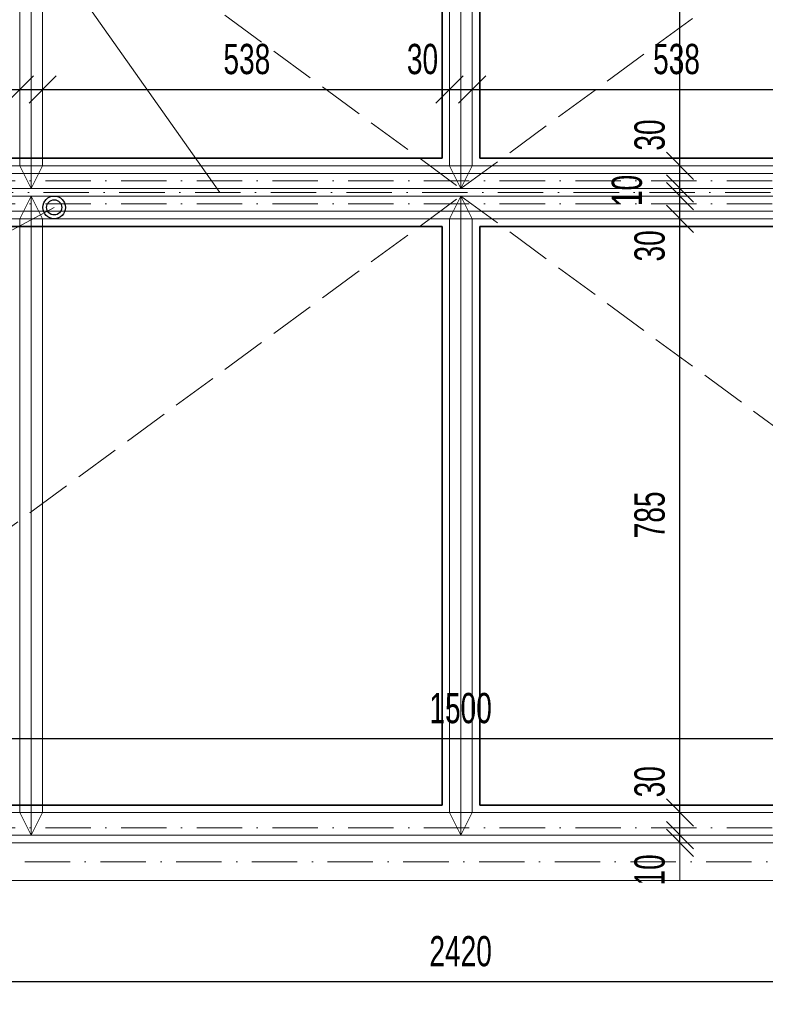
# Model space of a CAD drawing. Header units: millimetres. Extents: x 343 to 29776, y -61286 to -49226.
# Tile 9 of 19: x 2566 to 3552, y -52904 to -51602. Entities that reach past the tile are written whole.
import ezdxf

# ---------------------------------------------------------------- set-up
doc = ezdxf.new("R2010")
doc.units = ezdxf.units.MM
doc.header["$PDMODE"] = 65
doc.linetypes.add('Carkovana 2x_1', pattern=[80, 60, -20])
doc.linetypes.add('Cerchovana_1', pattern=[100, 60, -20, 0, -20])
doc.layers.add('XR$1$VÝKRES (Z5) - REV. DVÍŘKA_1', color=7, linetype='Continuous', lineweight=25)
doc.styles.add('ARIALNARROW', font='ARIALN.TTF')
doc.dimstyles.new('DIMSTYLE_11', dxfattribs={"dimtxt": 40, "dimasz": 60, "dimexe": 0, "dimexo": 0, "dimgap": 20, "dimtad": 2, "dimdec": 0, "dimrnd": 1, "dimzin": 12, "dimdsep": 46, "dimtxsty": 'ARIALNARROW', "dimblk1": 'ALL_ML_STRICH', "dimblk2": 'ALL_ML_STRICH', "dimsah": 1, "dimcen": 0, "dimclrd": 6, "dimclre": 6, "dimclrt": 6, "dimadec": 0, "dimazin": 0, "dimtfac": 1, "dimtdec": 0, "dimtix": 1, "dimtmove": 2, "dimatfit": 3, "dimfxl": 0, "dimtvp": 1.2, "dimtzin": 0, "dimlwd": 0, "dimlwe": 13, "dimarcsym": 0})
doc.dimstyles.new('DIMSTYLE_13', dxfattribs={"dimtxt": 40, "dimasz": 60, "dimexe": 0, "dimexo": 0, "dimgap": 20, "dimtad": 2, "dimdec": 0, "dimrnd": 1, "dimzin": 12, "dimdsep": 46, "dimtxsty": 'ARIALNARROW', "dimblk1": 'ALL_ML_STRICH', "dimblk2": 'ALL_ML_STRICH', "dimsah": 1, "dimcen": 0, "dimclrd": 6, "dimclre": 6, "dimclrt": 6, "dimadec": 0, "dimazin": 0, "dimtfac": 1, "dimtdec": 0, "dimtix": 1, "dimtmove": 2, "dimatfit": 3, "dimfxl": 0, "dimtzin": 0, "dimlwd": 0, "dimlwe": 13, "dimarcsym": 0})

# ---------------------------------------------------------------- blocks, each defined once
blk = doc.blocks.new('KOMPLEXNÍ OBJEKT_17')
at = {"layer": 'XR$1$VÝKRES (Z5) - REV. DVÍŘKA_1', "color": 5, "linetype": 'Continuous', "lineweight": 13}
for p, q in [((2029.5, -51795.2), (4269.5, -51795.2)), ((4299.5, -51825.2), (1999.5, -51825.2))]:
    blk.add_line(p, q, dxfattribs=at)
at = {"layer": 'XR$1$VÝKRES (Z5) - REV. DVÍŘKA_1', "color": 5, "linetype": 'Cerchovana_1', "lineweight": 13}
blk.add_line((1999.5, -51815.2), (4299.5, -51815.2), dxfattribs=at)
blk = doc.blocks.new('KOMPLEXNÍ OBJEKT_18')
at = {"layer": 'XR$1$VÝKRES (Z5) - REV. DVÍŘKA_1', "color": 5, "linetype": 'Continuous', "lineweight": 13}
for p, q in [((4299.5, -51835.2), (1999.5, -51835.2)), ((2029.5, -51865.2), (4269.5, -51865.2))]:
    blk.add_line(p, q, dxfattribs=at)
at = {"layer": 'XR$1$VÝKRES (Z5) - REV. DVÍŘKA_1', "color": 5, "linetype": 'Cerchovana_1', "lineweight": 13}
blk.add_line((1999.5, -51845.2), (4299.5, -51845.2), dxfattribs=at)
blk = doc.blocks.new('KOMPLEXNÍ OBJEKT_20')
at = {"layer": 'XR$1$VÝKRES (Z5) - REV. DVÍŘKA_1', "color": 204, "linetype": 'Continuous', "lineweight": 13}
for p, q in [((4359.5, -51805.2), (1939.5, -51805.2)), ((1939.5, -51855.2), (4359.5, -51855.2))]:
    blk.add_line(p, q, dxfattribs=at)
at = {"layer": 'XR$1$VÝKRES (Z5) - REV. DVÍŘKA_1', "color": 204, "linetype": 'Cerchovana_1', "lineweight": 13}
blk.add_line((4359.5, -51830.2), (1939.5, -51830.2), dxfattribs=at)
blk = doc.blocks.new('KOMPLEXNÍ OBJEKT_25')
at = {"layer": 'XR$1$VÝKRES (Z5) - REV. DVÍŘKA_1', "color": 5, "linetype": 'Continuous', "lineweight": 13}
for p, q in [((2566.5, -51010.2), (2581.5, -50980.2)), ((2581.5, -50980.2), (2581.5, -51825.2)), ((2581.5, -50980.2), (2596.5, -51010.2)), ((2566.5, -51010.2), (2566.5, -51795.2)), ((2596.5, -51010.2), (2596.5, -51795.2)), ((2596.5, -51795.2), (2566.5, -51795.2)), ((2581.5, -51825.2), (2566.5, -51795.2)), ((2581.5, -51825.2), (2596.5, -51795.2))]:
    blk.add_line(p, q, dxfattribs=at)
blk = doc.blocks.new('KOMPLEXNÍ OBJEKT_26')
at = {"layer": 'XR$1$VÝKRES (Z5) - REV. DVÍŘKA_1', "color": 5, "linetype": 'Continuous', "lineweight": 13}
for p, q in [((3134.5, -51010.2), (3149.5, -50980.2)), ((3149.5, -50980.2), (3149.5, -51825.2)), ((3149.5, -50980.2), (3164.5, -51010.2)), ((3134.5, -51010.2), (3134.5, -51795.2)), ((3164.5, -51010.2), (3164.5, -51795.2)), ((3164.5, -51795.2), (3134.5, -51795.2)), ((3149.5, -51825.2), (3134.5, -51795.2)), ((3149.5, -51825.2), (3164.5, -51795.2))]:
    blk.add_line(p, q, dxfattribs=at)
blk = doc.blocks.new('KOMPLEXNÍ OBJEKT_29')
at = {"layer": 'XR$1$VÝKRES (Z5) - REV. DVÍŘKA_1', "color": 5, "linetype": 'Continuous', "lineweight": 13}
for p, q in [((2029.5, -52650.2), (4269.5, -52650.2)), ((4299.5, -52680.2), (1999.5, -52680.2))]:
    blk.add_line(p, q, dxfattribs=at)
at = {"layer": 'XR$1$VÝKRES (Z5) - REV. DVÍŘKA_1', "color": 5, "linetype": 'Cerchovana_1', "lineweight": 13}
blk.add_line((1999.5, -52670.2), (4299.5, -52670.2), dxfattribs=at)
blk = doc.blocks.new('KOMPLEXNÍ OBJEKT_30')
at = {"layer": 'XR$1$VÝKRES (Z5) - REV. DVÍŘKA_1', "color": 1, "linetype": 'Continuous', "lineweight": 13}
for p, q in [((1989.5, -52690.2), (4309.5, -52690.2)), ((4359.5, -52740.2), (1939.5, -52740.2))]:
    blk.add_line(p, q, dxfattribs=at)
at = {"layer": 'XR$1$VÝKRES (Z5) - REV. DVÍŘKA_1', "color": 1, "linetype": 'Cerchovana_1', "lineweight": 13}
blk.add_line((4334.5, -52715.2), (1964.5, -52715.2), dxfattribs=at)
blk = doc.blocks.new('KOMPLEXNÍ OBJEKT_32')
at = {"layer": 'XR$1$VÝKRES (Z5) - REV. DVÍŘKA_1', "color": 5, "linetype": 'Continuous', "lineweight": 13}
for p, q in [((2581.5, -51835.2), (2566.5, -51865.2)), ((2581.5, -51835.2), (2596.5, -51865.2)), ((2581.5, -52680.2), (2581.5, -51835.2)), ((2596.5, -51865.2), (2566.5, -51865.2)), ((2566.5, -52650.2), (2566.5, -51865.2)), ((2596.5, -52650.2), (2596.5, -51865.2)), ((2566.5, -52650.2), (2581.5, -52680.2)), ((2581.5, -52680.2), (2596.5, -52650.2))]:
    blk.add_line(p, q, dxfattribs=at)
blk = doc.blocks.new('KOMPLEXNÍ OBJEKT_33')
at = {"layer": 'XR$1$VÝKRES (Z5) - REV. DVÍŘKA_1', "color": 5, "linetype": 'Continuous', "lineweight": 13}
for p, q in [((3149.5, -51835.2), (3134.5, -51865.2)), ((3149.5, -51835.2), (3164.5, -51865.2)), ((3149.5, -52680.2), (3149.5, -51835.2)), ((3164.5, -51865.2), (3134.5, -51865.2)), ((3134.5, -52650.2), (3134.5, -51865.2)), ((3164.5, -52650.2), (3164.5, -51865.2)), ((3134.5, -52650.2), (3149.5, -52680.2)), ((3149.5, -52680.2), (3164.5, -52650.2))]:
    blk.add_line(p, q, dxfattribs=at)
blk = doc.blocks.new('ALL_ML_STRICH')
at = {"color": 0, "linetype": 'ByBlock', "lineweight": -2}
for p, q in [((0, -0.5), (0, 0.5)), ((-0.3, -0.3), (0.3, 0.3)), ((-1, 0), (0.5, 0))]:
    blk.add_line(p, q, dxfattribs=at)
blk = doc.blocks.new('*D115')
at = {"layer": 'DEFPOINTS', "color": 6, "linetype": 'Continuous', "lineweight": 13}
for p in [(1939.5, -52740.2), (4359.5, -52740.2), (1939.5, -52873.7)]:
    blk.add_point(p, dxfattribs=at)
at = {"layer": 'XR$1$VÝKRES (Z5) - REV. DVÍŘKA_1', "color": 6, "linetype": 'Continuous', "lineweight": -2}
for p, q in [((1939.5, -52790.4), (1939.5, -52873.7)), ((4359.5, -52790.4), (4359.5, -52873.7)), ((1939.5, -52873.7), (4359.5, -52873.7))]:
    blk.add_line(p, q, dxfattribs=at)
at = {"layer": 'XR$1$VÝKRES (Z5) - REV. DVÍŘKA_1', "color": 6, "linetype": 'Continuous', "lineweight": 13, "xscale": 60, "yscale": 60, "zscale": 60, "rotation": 180}
blk.add_blockref('ALL_ML_STRICH', (1939.5, -52873.7), dxfattribs=at)
at = {"layer": 'XR$1$VÝKRES (Z5) - REV. DVÍŘKA_1', "color": 6, "linetype": 'Continuous', "lineweight": 13, "xscale": 60, "yscale": 60, "zscale": 60}
blk.add_blockref('ALL_ML_STRICH', (4359.5, -52873.7), dxfattribs=at)
at = {"layer": 'XR$1$VÝKRES (Z5) - REV. DVÍŘKA_1', "color": 6, "linetype": 'Continuous', "lineweight": 13, "insert": (3149.1, -52833.7), "char_height": 40, "width": 129.829, "attachment_point": 5, "style": 'ARIALNARROW'}
blk.add_mtext('\\W0.81;\\A1;{2420}', dxfattribs=at)
blk = doc.blocks.new('*D124')
at = {"layer": 'DEFPOINTS', "color": 6, "linetype": 'Continuous', "lineweight": 13}
for p in [(3438.9, -52680.2), (3438.9, -52690.2), (3439.1, -52690.2)]:
    blk.add_point(p, dxfattribs=at)
at = {"layer": 'XR$1$VÝKRES (Z5) - REV. DVÍŘKA_1', "color": 6, "linetype": 'Continuous', "lineweight": -2}
for p, q in [((3439.1, -52680.2), (3439.1, -52680.2)), ((3439.1, -52690.2), (3439.1, -52680.2)), ((3439.1, -52690.2), (3439.1, -52690.2))]:
    blk.add_line(p, q, dxfattribs=at)
at = {"layer": 'XR$1$VÝKRES (Z5) - REV. DVÍŘKA_1', "color": 6, "linetype": 'Continuous', "lineweight": 13, "xscale": 60, "yscale": 60, "zscale": 60}
for p, rotation in [((3439.1, -52690.2), 270), ((3439.1, -52680.2), 90)]:
    blk.add_blockref('ALL_ML_STRICH', p, dxfattribs=dict(at, rotation=rotation))
at = {"layer": 'XR$1$VÝKRES (Z5) - REV. DVÍŘKA_1', "color": 6, "linetype": 'Continuous', "lineweight": 13, "insert": (3399.1, -52726), "char_height": 40, "width": 64.914, "attachment_point": 5, "rotation": 90, "style": 'ARIALNARROW'}
blk.add_mtext('\\W0.81;\\A1;{10}', dxfattribs=at)
blk = doc.blocks.new('*D125')
at = {"layer": 'DEFPOINTS', "color": 6, "linetype": 'Continuous', "lineweight": 13}
for p in [(3440.8, -52650.2), (3438.9, -52680.2), (3439.1, -52680.2)]:
    blk.add_point(p, dxfattribs=at)
at = {"layer": 'XR$1$VÝKRES (Z5) - REV. DVÍŘKA_1', "color": 6, "linetype": 'Continuous', "lineweight": -2}
for p, q in [((3439.1, -52650.2), (3439.1, -52650.2)), ((3439.1, -52680.2), (3439.1, -52650.2)), ((3439.1, -52680.2), (3439.1, -52680.2))]:
    blk.add_line(p, q, dxfattribs=at)
at = {"layer": 'XR$1$VÝKRES (Z5) - REV. DVÍŘKA_1', "color": 6, "linetype": 'Continuous', "lineweight": 13, "xscale": 60, "yscale": 60, "zscale": 60}
for p, rotation in [((3439.1, -52680.2), 270), ((3439.1, -52650.2), 90)]:
    blk.add_blockref('ALL_ML_STRICH', p, dxfattribs=dict(at, rotation=rotation))
at = {"layer": 'XR$1$VÝKRES (Z5) - REV. DVÍŘKA_1', "color": 6, "linetype": 'Continuous', "lineweight": 13, "insert": (3399.1, -52609.4), "char_height": 40, "width": 64.914, "attachment_point": 5, "rotation": 90, "style": 'ARIALNARROW'}
blk.add_mtext('\\W0.81;\\A1;{30}', dxfattribs=at)
blk = doc.blocks.new('*D126')
at = {"layer": 'DEFPOINTS', "color": 6, "linetype": 'Continuous', "lineweight": 13}
for p in [(3466.3, -51865.2), (3439.1, -52650.2), (3440.8, -52650.2)]:
    blk.add_point(p, dxfattribs=at)
at = {"layer": 'XR$1$VÝKRES (Z5) - REV. DVÍŘKA_1', "color": 6, "linetype": 'Continuous', "lineweight": -2}
for p, q in [((3439.1, -51865.2), (3439.1, -51865.2)), ((3439.1, -52650.2), (3439.1, -51865.2)), ((3439.1, -52650.2), (3439.1, -52650.2))]:
    blk.add_line(p, q, dxfattribs=at)
at = {"layer": 'XR$1$VÝKRES (Z5) - REV. DVÍŘKA_1', "color": 6, "linetype": 'Continuous', "lineweight": 13, "xscale": 60, "yscale": 60, "zscale": 60}
for p, rotation in [((3439.1, -51865.2), 90), ((3439.1, -52650.2), 270)]:
    blk.add_blockref('ALL_ML_STRICH', p, dxfattribs=dict(at, rotation=rotation))
at = {"layer": 'XR$1$VÝKRES (Z5) - REV. DVÍŘKA_1', "color": 6, "linetype": 'Continuous', "lineweight": 13, "insert": (3399.1, -52256.6), "char_height": 40, "width": 97.371, "attachment_point": 5, "rotation": 90, "style": 'ARIALNARROW'}
blk.add_mtext('\\W0.81;\\A1;{785}', dxfattribs=at)
blk = doc.blocks.new('*D127')
at = {"layer": 'DEFPOINTS', "color": 6, "linetype": 'Continuous', "lineweight": 13}
for p in [(3466.3, -51835.2), (3439.1, -51865.2), (3466.3, -51865.2)]:
    blk.add_point(p, dxfattribs=at)
at = {"layer": 'XR$1$VÝKRES (Z5) - REV. DVÍŘKA_1', "color": 6, "linetype": 'Continuous', "lineweight": -2}
for p, q in [((3439.1, -51835.2), (3439.1, -51835.2)), ((3439.1, -51865.2), (3439.1, -51835.2)), ((3439.1, -51865.2), (3439.1, -51865.2))]:
    blk.add_line(p, q, dxfattribs=at)
at = {"layer": 'XR$1$VÝKRES (Z5) - REV. DVÍŘKA_1', "color": 6, "linetype": 'Continuous', "lineweight": 13, "xscale": 60, "yscale": 60, "zscale": 60}
for p, rotation in [((3439.1, -51865.2), 270), ((3439.1, -51835.2), 90)]:
    blk.add_blockref('ALL_ML_STRICH', p, dxfattribs=dict(at, rotation=rotation))
at = {"layer": 'XR$1$VÝKRES (Z5) - REV. DVÍŘKA_1', "color": 6, "linetype": 'Continuous', "lineweight": 13, "insert": (3399.1, -51901), "char_height": 40, "width": 64.914, "attachment_point": 5, "rotation": 90, "style": 'ARIALNARROW'}
blk.add_mtext('\\W0.81;\\A1;{30}', dxfattribs=at)
blk = doc.blocks.new('*D128')
at = {"layer": 'DEFPOINTS', "color": 6, "linetype": 'Continuous', "lineweight": 13}
for p in [(3466.3, -51825.2), (3439.1, -51835.2), (3466.3, -51835.2)]:
    blk.add_point(p, dxfattribs=at)
at = {"layer": 'XR$1$VÝKRES (Z5) - REV. DVÍŘKA_1', "color": 6, "linetype": 'Continuous', "lineweight": -2}
for p, q in [((3439.1, -51825.2), (3439.1, -51825.2)), ((3439.1, -51835.2), (3439.1, -51825.2)), ((3439.1, -51835.2), (3439.1, -51835.2))]:
    blk.add_line(p, q, dxfattribs=at)
at = {"layer": 'XR$1$VÝKRES (Z5) - REV. DVÍŘKA_1', "color": 6, "linetype": 'Continuous', "lineweight": 13, "xscale": 60, "yscale": 60, "zscale": 60}
for p, rotation in [((3439.1, -51835.2), 270), ((3439.1, -51825.2), 90)]:
    blk.add_blockref('ALL_ML_STRICH', p, dxfattribs=dict(at, rotation=rotation))
at = {"layer": 'XR$1$VÝKRES (Z5) - REV. DVÍŘKA_1', "color": 6, "linetype": 'Continuous', "lineweight": 13, "insert": (3369.1, -51827.7), "char_height": 40, "width": 64.914, "attachment_point": 5, "rotation": 90, "style": 'ARIALNARROW'}
blk.add_mtext('\\W0.81;\\A1;{10}', dxfattribs=at)
blk = doc.blocks.new('*D129')
at = {"layer": 'DEFPOINTS', "color": 6, "linetype": 'Continuous', "lineweight": 13}
for p in [(3463.6, -51795.2), (3439.1, -51825.2), (3466.3, -51825.2)]:
    blk.add_point(p, dxfattribs=at)
at = {"layer": 'XR$1$VÝKRES (Z5) - REV. DVÍŘKA_1', "color": 6, "linetype": 'Continuous', "lineweight": -2}
for p, q in [((3439.1, -51795.2), (3439.1, -51795.2)), ((3439.1, -51825.2), (3439.1, -51795.2)), ((3439.1, -51825.2), (3439.1, -51825.2))]:
    blk.add_line(p, q, dxfattribs=at)
at = {"layer": 'XR$1$VÝKRES (Z5) - REV. DVÍŘKA_1', "color": 6, "linetype": 'Continuous', "lineweight": 13, "xscale": 60, "yscale": 60, "zscale": 60}
for p, rotation in [((3439.1, -51825.2), 270), ((3439.1, -51795.2), 90)]:
    blk.add_blockref('ALL_ML_STRICH', p, dxfattribs=dict(at, rotation=rotation))
at = {"layer": 'XR$1$VÝKRES (Z5) - REV. DVÍŘKA_1', "color": 6, "linetype": 'Continuous', "lineweight": 13, "insert": (3399.1, -51754.4), "char_height": 40, "width": 64.914, "attachment_point": 5, "rotation": 90, "style": 'ARIALNARROW'}
blk.add_mtext('\\W0.81;\\A1;{30}', dxfattribs=at)
blk = doc.blocks.new('*D130')
at = {"layer": 'DEFPOINTS', "color": 6, "linetype": 'Continuous', "lineweight": 13}
for p in [(3550.9, -51010.2), (3439.1, -51795.2), (3463.6, -51795.2)]:
    blk.add_point(p, dxfattribs=at)
at = {"layer": 'XR$1$VÝKRES (Z5) - REV. DVÍŘKA_1', "color": 6, "linetype": 'Continuous', "lineweight": -2}
for p, q in [((3439.1, -51010.2), (3439.1, -51010.2)), ((3439.1, -51795.2), (3439.1, -51010.2)), ((3439.1, -51795.2), (3439.1, -51795.2))]:
    blk.add_line(p, q, dxfattribs=at)
at = {"layer": 'XR$1$VÝKRES (Z5) - REV. DVÍŘKA_1', "color": 6, "linetype": 'Continuous', "lineweight": 13, "xscale": 60, "yscale": 60, "zscale": 60}
for p, rotation in [((3439.1, -51010.2), 90), ((3439.1, -51795.2), 270)]:
    blk.add_blockref('ALL_ML_STRICH', p, dxfattribs=dict(at, rotation=rotation))
at = {"layer": 'XR$1$VÝKRES (Z5) - REV. DVÍŘKA_1', "color": 6, "linetype": 'Continuous', "lineweight": 13, "insert": (3399.1, -51401.6), "char_height": 40, "width": 97.371, "attachment_point": 5, "rotation": 90, "style": 'ARIALNARROW'}
blk.add_mtext('\\W0.81;\\A1;{785}', dxfattribs=at)
blk = doc.blocks.new('*D139')
at = {"layer": 'DEFPOINTS', "color": 6, "linetype": 'Continuous', "lineweight": 13}
for p in [(2029.5, -51694.2), (2029.5, -52131.9), (2566.5, -52160.4)]:
    blk.add_point(p, dxfattribs=at)
at = {"layer": 'XR$1$VÝKRES (Z5) - REV. DVÍŘKA_1', "color": 6, "linetype": 'Continuous', "lineweight": -2}
for p, q in [((2029.5, -51694.2), (2029.5, -51694.2)), ((2029.5, -51694.2), (2566.5, -51694.2)), ((2566.5, -51694.2), (2566.5, -51694.2))]:
    blk.add_line(p, q, dxfattribs=at)
at = {"layer": 'XR$1$VÝKRES (Z5) - REV. DVÍŘKA_1', "color": 6, "linetype": 'Continuous', "lineweight": 13, "xscale": 60, "yscale": 60, "zscale": 60, "rotation": 180}
blk.add_blockref('ALL_ML_STRICH', (2029.5, -51694.2), dxfattribs=at)
at = {"layer": 'XR$1$VÝKRES (Z5) - REV. DVÍŘKA_1', "color": 6, "linetype": 'Continuous', "lineweight": 13, "xscale": 60, "yscale": 60, "zscale": 60}
blk.add_blockref('ALL_ML_STRICH', (2566.5, -51694.2), dxfattribs=at)
at = {"layer": 'XR$1$VÝKRES (Z5) - REV. DVÍŘKA_1', "color": 6, "linetype": 'Continuous', "lineweight": 13, "insert": (2299, -51654.2), "char_height": 40, "width": 97.371, "attachment_point": 5, "style": 'ARIALNARROW'}
blk.add_mtext('\\W0.81;\\A1;{537}', dxfattribs=at)
blk = doc.blocks.new('*D140')
at = {"layer": 'DEFPOINTS', "color": 6, "linetype": 'Continuous', "lineweight": 13}
for p in [(2566.5, -51694.2), (2596.5, -52154.9), (2566.5, -52160.4)]:
    blk.add_point(p, dxfattribs=at)
at = {"layer": 'XR$1$VÝKRES (Z5) - REV. DVÍŘKA_1', "color": 6, "linetype": 'Continuous', "lineweight": -2}
for p, q in [((2566.5, -51694.2), (2566.5, -51694.2)), ((2566.5, -51694.2), (2596.5, -51694.2)), ((2596.5, -51694.2), (2596.5, -51694.2))]:
    blk.add_line(p, q, dxfattribs=at)
at = {"layer": 'XR$1$VÝKRES (Z5) - REV. DVÍŘKA_1', "color": 6, "linetype": 'Continuous', "lineweight": 13, "xscale": 60, "yscale": 60, "zscale": 60, "rotation": 180}
blk.add_blockref('ALL_ML_STRICH', (2566.5, -51694.2), dxfattribs=at)
at = {"layer": 'XR$1$VÝKRES (Z5) - REV. DVÍŘKA_1', "color": 6, "linetype": 'Continuous', "lineweight": 13, "xscale": 60, "yscale": 60, "zscale": 60}
blk.add_blockref('ALL_ML_STRICH', (2596.5, -51694.2), dxfattribs=at)
at = {"layer": 'XR$1$VÝKRES (Z5) - REV. DVÍŘKA_1', "color": 6, "linetype": 'Continuous', "lineweight": 13, "insert": (2530.6, -51654.2), "char_height": 40, "width": 64.914, "attachment_point": 5, "style": 'ARIALNARROW'}
blk.add_mtext('\\W0.81;\\A1;{30}', dxfattribs=at)
blk = doc.blocks.new('*D141')
at = {"layer": 'DEFPOINTS', "color": 6, "linetype": 'Continuous', "lineweight": 13}
for p in [(2596.5, -51694.2), (2596.5, -52154.9), (3134.5, -52160.2)]:
    blk.add_point(p, dxfattribs=at)
at = {"layer": 'XR$1$VÝKRES (Z5) - REV. DVÍŘKA_1', "color": 6, "linetype": 'Continuous', "lineweight": -2}
for p, q in [((2596.5, -51694.2), (2596.5, -51694.2)), ((2596.5, -51694.2), (3134.5, -51694.2)), ((3134.5, -51694.2), (3134.5, -51694.2))]:
    blk.add_line(p, q, dxfattribs=at)
at = {"layer": 'XR$1$VÝKRES (Z5) - REV. DVÍŘKA_1', "color": 6, "linetype": 'Continuous', "lineweight": 13, "xscale": 60, "yscale": 60, "zscale": 60, "rotation": 180}
blk.add_blockref('ALL_ML_STRICH', (2596.5, -51694.2), dxfattribs=at)
at = {"layer": 'XR$1$VÝKRES (Z5) - REV. DVÍŘKA_1', "color": 6, "linetype": 'Continuous', "lineweight": 13, "xscale": 60, "yscale": 60, "zscale": 60}
blk.add_blockref('ALL_ML_STRICH', (3134.5, -51694.2), dxfattribs=at)
at = {"layer": 'XR$1$VÝKRES (Z5) - REV. DVÍŘKA_1', "color": 6, "linetype": 'Continuous', "lineweight": 13, "insert": (2866.5, -51654.2), "char_height": 40, "width": 97.371, "attachment_point": 5, "style": 'ARIALNARROW'}
blk.add_mtext('\\W0.81;\\A1;{538}', dxfattribs=at)
blk = doc.blocks.new('*D142')
at = {"layer": 'DEFPOINTS', "color": 6, "linetype": 'Continuous', "lineweight": 13}
for p in [(3134.5, -51694.2), (3164.5, -52158.7), (3134.5, -52160.2)]:
    blk.add_point(p, dxfattribs=at)
at = {"layer": 'XR$1$VÝKRES (Z5) - REV. DVÍŘKA_1', "color": 6, "linetype": 'Continuous', "lineweight": -2}
for p, q in [((3134.5, -51694.2), (3134.5, -51694.2)), ((3134.5, -51694.2), (3164.5, -51694.2)), ((3164.5, -51694.2), (3164.5, -51694.2))]:
    blk.add_line(p, q, dxfattribs=at)
at = {"layer": 'XR$1$VÝKRES (Z5) - REV. DVÍŘKA_1', "color": 6, "linetype": 'Continuous', "lineweight": 13, "xscale": 60, "yscale": 60, "zscale": 60, "rotation": 180}
blk.add_blockref('ALL_ML_STRICH', (3134.5, -51694.2), dxfattribs=at)
at = {"layer": 'XR$1$VÝKRES (Z5) - REV. DVÍŘKA_1', "color": 6, "linetype": 'Continuous', "lineweight": 13, "xscale": 60, "yscale": 60, "zscale": 60}
blk.add_blockref('ALL_ML_STRICH', (3164.5, -51694.2), dxfattribs=at)
at = {"layer": 'XR$1$VÝKRES (Z5) - REV. DVÍŘKA_1', "color": 6, "linetype": 'Continuous', "lineweight": 13, "insert": (3098.7, -51654.2), "char_height": 40, "width": 64.914, "attachment_point": 5, "style": 'ARIALNARROW'}
blk.add_mtext('\\W0.81;\\A1;{30}', dxfattribs=at)
blk = doc.blocks.new('*D143')
at = {"layer": 'DEFPOINTS', "color": 6, "linetype": 'Continuous', "lineweight": 13}
for p in [(3164.5, -51694.2), (3164.5, -52158.7), (3702.5, -52160.8)]:
    blk.add_point(p, dxfattribs=at)
at = {"layer": 'XR$1$VÝKRES (Z5) - REV. DVÍŘKA_1', "color": 6, "linetype": 'Continuous', "lineweight": -2}
for p, q in [((3164.5, -51694.2), (3164.5, -51694.2)), ((3164.5, -51694.2), (3702.5, -51694.2)), ((3702.5, -51694.2), (3702.5, -51694.2))]:
    blk.add_line(p, q, dxfattribs=at)
at = {"layer": 'XR$1$VÝKRES (Z5) - REV. DVÍŘKA_1', "color": 6, "linetype": 'Continuous', "lineweight": 13, "xscale": 60, "yscale": 60, "zscale": 60, "rotation": 180}
blk.add_blockref('ALL_ML_STRICH', (3164.5, -51694.2), dxfattribs=at)
at = {"layer": 'XR$1$VÝKRES (Z5) - REV. DVÍŘKA_1', "color": 6, "linetype": 'Continuous', "lineweight": 13, "xscale": 60, "yscale": 60, "zscale": 60}
blk.add_blockref('ALL_ML_STRICH', (3702.5, -51694.2), dxfattribs=at)
at = {"layer": 'XR$1$VÝKRES (Z5) - REV. DVÍŘKA_1', "color": 6, "linetype": 'Continuous', "lineweight": 13, "insert": (3434.5, -51654.2), "char_height": 40, "width": 97.371, "attachment_point": 5, "style": 'ARIALNARROW'}
blk.add_mtext('\\W0.81;\\A1;{538}', dxfattribs=at)
blk = doc.blocks.new('*D149')
at = {"layer": 'DEFPOINTS', "color": 6, "linetype": 'Continuous', "lineweight": 13}
for p in [(2399.5, -52552.3), (2399.5, -52690.2), (3899.5, -52690.2)]:
    blk.add_point(p, dxfattribs=at)
at = {"layer": 'XR$1$VÝKRES (Z5) - REV. DVÍŘKA_1', "color": 6, "linetype": 'Continuous', "lineweight": -2}
for p, q in [((2399.5, -52593.8), (2399.5, -52552.3)), ((2399.5, -52552.3), (3899.5, -52552.3)), ((3899.5, -52593.8), (3899.5, -52552.3))]:
    blk.add_line(p, q, dxfattribs=at)
at = {"layer": 'XR$1$VÝKRES (Z5) - REV. DVÍŘKA_1', "color": 6, "linetype": 'Continuous', "lineweight": 13, "xscale": 60, "yscale": 60, "zscale": 60, "rotation": 180}
blk.add_blockref('ALL_ML_STRICH', (2399.5, -52552.3), dxfattribs=at)
at = {"layer": 'XR$1$VÝKRES (Z5) - REV. DVÍŘKA_1', "color": 6, "linetype": 'Continuous', "lineweight": 13, "xscale": 60, "yscale": 60, "zscale": 60}
blk.add_blockref('ALL_ML_STRICH', (3899.5, -52552.3), dxfattribs=at)
at = {"layer": 'XR$1$VÝKRES (Z5) - REV. DVÍŘKA_1', "color": 6, "linetype": 'Continuous', "lineweight": 13, "insert": (3149.1, -52512.3), "char_height": 40, "width": 129.829, "attachment_point": 5, "style": 'ARIALNARROW'}
blk.add_mtext('\\W0.81;\\A1;{1500}', dxfattribs=at)

msp = doc.modelspace()

# ---------------------------------------------------------------- linework, layer by layer
at = {"layer": 'XR$1$VÝKRES (Z5) - REV. DVÍŘKA_1', "color": 7, "linetype": 'Continuous', "lineweight": 13}
for p, q in [((1897.3, -50507.8), (2830.7, -51830.2)), ((1441.5, -52473.7), (2611.8, -51850.1))]:
    msp.add_line(p, q, dxfattribs=at)
at = {"layer": 'XR$1$VÝKRES (Z5) - REV. DVÍŘKA_1', "color": 251, "linetype": 'Carkovana 2x_1', "lineweight": 13}
for p, q in [((1999.5, -50980.2), (3149.5, -51825.2)), ((3149.5, -51825.2), (4299.5, -50980.2)), ((1999.5, -52680.2), (3149.5, -51835.2)), ((3149.5, -51835.2), (4299.5, -52680.2))]:
    msp.add_line(p, q, dxfattribs=at)
at = {"layer": 'XR$1$VÝKRES (Z5) - REV. DVÍŘKA_1', "color": 4, "linetype": 'Continuous', "lineweight": 35}
for p, q in [((3124.5, -51785.2), (3124.5, -51020.2)), ((3174.5, -51785.2), (3174.5, -51020.2)), ((2039.5, -51785.2), (3124.5, -51785.2)), ((4259.5, -51785.2), (3174.5, -51785.2)), ((2039.5, -51875.2), (3124.5, -51875.2)), ((3124.5, -51875.2), (3124.5, -52640.2)), ((4259.5, -51875.2), (3174.5, -51875.2)), ((3174.5, -51875.2), (3174.5, -52640.2)), ((3124.5, -52640.2), (2039.5, -52640.2)), ((3174.5, -52640.2), (4259.5, -52640.2))]:
    msp.add_line(p, q, dxfattribs=at)
at = {"layer": 'XR$1$VÝKRES (Z5) - REV. DVÍŘKA_1', "color": 7, "linetype": 'Continuous', "lineweight": 25}
for radius in [15, 10]:
    msp.add_circle((2611.8, -51850.1), radius, dxfattribs=at)

# ---------------------------------------------------------------- block references
at = {"layer": 'XR$1$VÝKRES (Z5) - REV. DVÍŘKA_1', "color": 5, "linetype": 'Continuous', "lineweight": 13}
for name in ['KOMPLEXNÍ OBJEKT_25', 'KOMPLEXNÍ OBJEKT_26', 'KOMPLEXNÍ OBJEKT_17', 'KOMPLEXNÍ OBJEKT_18', 'KOMPLEXNÍ OBJEKT_32', 'KOMPLEXNÍ OBJEKT_33', 'KOMPLEXNÍ OBJEKT_29']:
    msp.add_blockref(name, (0, 0), dxfattribs=at)
at = {"layer": 'XR$1$VÝKRES (Z5) - REV. DVÍŘKA_1', "color": 204, "linetype": 'Continuous', "lineweight": 13}
msp.add_blockref('KOMPLEXNÍ OBJEKT_20', (0, 0), dxfattribs=at)
at = {"layer": 'XR$1$VÝKRES (Z5) - REV. DVÍŘKA_1', "color": 1, "linetype": 'Continuous', "lineweight": 13}
msp.add_blockref('KOMPLEXNÍ OBJEKT_30', (0, 0), dxfattribs=at)

# ---------------------------------------------------------------- dimensions: what is measured, and where the dimension line sits
at = {"layer": 'XR$1$VÝKRES (Z5) - REV. DVÍŘKA_1', "color": 6, "linetype": 'Continuous', "lineweight": 13}
for base, p1, p2, dimstyle, picture, middle in [((3439.1, -51010.2), (3439.1, -51795.2), (3439.1, -51010.2), 'DIMSTYLE_13', '*D130', (3399.1, -51401.6)), ((3439.1, -51795.2), (3439.1, -51825.2), (3439.1, -51795.2), 'DIMSTYLE_11', '*D129', (3399.1, -51754.4)), ((3439.1, -51825.2), (3439.1, -51835.2), (3439.1, -51825.2), 'DIMSTYLE_11', '*D128', (3369.1, -51827.7)), ((3439.1, -51835.2), (3439.1, -51865.2), (3439.1, -51835.2), 'DIMSTYLE_11', '*D127', (3399.1, -51901)), ((3439.1, -51865.2), (3439.1, -52650.2), (3439.1, -51865.2), 'DIMSTYLE_13', '*D126', (3399.1, -52256.6)), ((3439.1, -52650.2), (3439.1, -52680.2), (3439.1, -52650.2), 'DIMSTYLE_11', '*D125', (3399.1, -52609.4)), ((3439.1, -52680.2), (3439.1, -52690.2), (3439.1, -52680.2), 'DIMSTYLE_11', '*D124', (3399.1, -52726))]:
    dim = msp.add_linear_dim(base=base, p1=p1, p2=p2, angle=90, dimstyle=dimstyle, override={"dimpost": '<>', "dimclrd": 6, "dimclre": 6, "dimclrt": 6, "dimlwd": 0, "dimlwe": 13}, dxfattribs=at)
    dim.commit()
    dim.dimension.update_dxf_attribs({"geometry": picture, "text_midpoint": middle, "dimtype": 160})
for base, p1, p2, dimstyle, picture, middle in [((2566.5, -51694.2), (2029.5, -51694.2), (2566.5, -51694.2), 'DIMSTYLE_13', '*D139', (2299, -51654.2)), ((2596.5, -51694.2), (2566.5, -51694.2), (2596.5, -51694.2), 'DIMSTYLE_11', '*D140', (2530.6, -51654.2)), ((3134.5, -51694.2), (2596.5, -51694.2), (3134.5, -51694.2), 'DIMSTYLE_13', '*D141', (2866.5, -51654.2)), ((3164.5, -51694.2), (3134.5, -51694.2), (3164.5, -51694.2), 'DIMSTYLE_11', '*D142', (3098.7, -51654.2)), ((3702.5, -51694.2), (3164.5, -51694.2), (3702.5, -51694.2), 'DIMSTYLE_13', '*D143', (3434.5, -51654.2)), ((3899.5, -52552.3), (2399.5, -52593.8), (3899.5, -52593.8), 'DIMSTYLE_13', '*D149', (3149.1, -52512.3)), ((4359.5, -52873.7), (1939.5, -52790.4), (4359.5, -52790.4), 'DIMSTYLE_13', '*D115', (3149.1, -52833.7))]:
    dim = msp.add_linear_dim(base=base, p1=p1, p2=p2, dimstyle=dimstyle, override={"dimpost": '<>', "dimclrd": 6, "dimclre": 6, "dimclrt": 6, "dimlwd": 0, "dimlwe": 13}, dxfattribs=at)
    dim.commit()
    dim.dimension.update_dxf_attribs({"geometry": picture, "text_midpoint": middle, "dimtype": 160})

doc.saveas('drawing.dxf')
